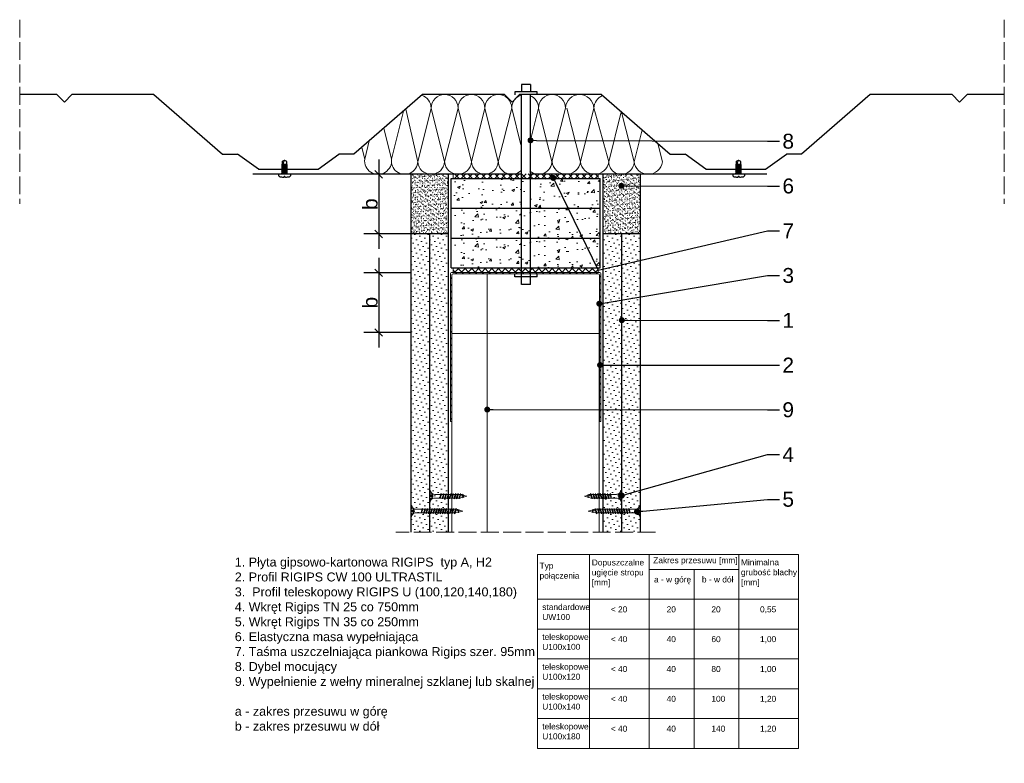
# Model space of a CAD drawing. Header units: millimetres. Extents: x 2906 to 4095, y -2046 to 1109.
# Tile 6 of 6: x 2986 to 3646, y 611 to 1109. Entities that reach past the tile are written whole.
import ezdxf
from ezdxf import colors
from ezdxf.entities.mleader import LeaderData, LeaderLine
from ezdxf.math import Vec2, Vec3

# ---------------------------------------------------------------- set-up
doc = ezdxf.new("R2010")
doc.units = ezdxf.units.MM
doc.linetypes.add('ACAD_ISO02W100', pattern=[15, 12, -3])
for name, color, linetype, lineweight in [('_ISOVER WELNA', 7, 'BATTING', 9), ('_RIGIPS AKCESORIA', 7, 'Continuous', 18), ('_RIGIPS G-K', 7, 'Continuous', 25), ('_RIGIPS PROFIL', 7, 'Continuous', 18), ('KRESKOWANIE', 7, 'Continuous', 9), ('OPISY', 7, 'Continuous', 9), ('PRZERYWANA', 7, 'ACAD_ISO02W100', 9), ('WYMIARY', 7, 'Continuous', 25), ('żelbe', 8, 'Continuous', 30)]:
    doc.layers.add(name, color=color, linetype=linetype, lineweight=lineweight)
doc.layers.add('_Rigips_Akcesoria', color=7, linetype='Continuous')
doc.styles.get("Standard").update_dxf_attribs({"font": 'arial.ttf'})
doc.linetypes.add('BATTING', pattern='A,0.00254,-2.54,[134,ltypeshp.shx,S=2.54,R=0,X=-2.54,Y=0],-5.08,[134,ltypeshp.shx,S=2.54,R=180,X=2.54,Y=0],-2.54', length=10.16254)
doc.dimstyles.new('Rigips', dxfattribs={"dimtxt": 10, "dimasz": 5, "dimexe": 10, "dimexo": 5, "dimtad": 1, "dimtxsty": 'Standard', "dimblk": 'OBLIQUE', "dimcen": 2.5, "dimdle": 10, "dimadec": 0, "dimazin": 0, "dimtfac": 1, "dimtmove": 0, "dimatfit": 3, "dimldrblk": 'DOT', "dimfxl": 1, "dimarcsym": 0})
pattern_1 = [(50, (396.71, 1e-12), (18.21847, -1.59391), [1.905, -20.955]), (355, (396.71, 1e-12), (-3.52434, 19.10568), [1.524, -16.76406]), (100.45144, (398.228, -0.133), (14.69412, 17.51178), [1.619, -17.80902]), (46.1842, (396.71, 5.08), (27.1079, -4.20423), [2.8575, -31.4325]), (96.6356, (398.97, 4.73), (23.74041, 24.74261), [2.4285, -26.71356]), (351.1842, (396.71, 5.08), (23.74041, 24.7426), [2.286, -25.14597]), (21, (399.25, 3.81), (15.16144, -10.22652), [1.905, -20.955]), (326, (399.25, 3.81), (6.1802, 18.4188), [1.524, -16.764]), (71.45144, (400.513, 2.958), (21.34164, 8.19228), [1.619, -17.80899]), (37.5, (396.71, 1e-12), (0.30886, 8.455504), [0, -16.5608, 0, -17.018, 0, -16.8275]), (7.5, (396.71, 1e-12), (6.681966, 10.018057), [0, -9.7028, 0, -16.1798, 0, -6.4135]), (327.5, (391.0455, 1e-12), (13.55906, -0.572874), [0, -6.35, 0, -19.812, 0, -26.289]), (317.5, (388.506, 1e-12), (14.81292, 2.54265), [0, -8.255, 0, -13.1572, 0, -18.669])]
pattern_2 = [(37.5, (49.7583, 1e-12), (-0.0800016, 2.4470662), [0, -1.9304, 0, -2.159, 0, -2.06375]), (7.5, (49.7583, 1e-12), (2.2476164, 3.5841255), [0, -1.0414, 0, -1.7399, 0, -0.66675]), (327.5, (48.1962, 1e-12), (3.9549619, 0.0071859), [0, -0.635, 0, -2.286, 0, -2.9845]), (317.5, (48.1962, 1e-12), (3.8177823, 1.1146466), [0, -0.3175, 0, -1.4986, 0, -1.7145])]
pattern_3 = [(225, (49.7583, 1e-12), (1.122532, -3.367596), [0, -3.175])]

# ---------------------------------------------------------------- blocks, each defined once
blk = doc.blocks.new('UW100x100')
at = {"layer": 'KRESKOWANIE'}
h = blk.add_hatch(dxfattribs=at)
h.set_pattern_fill('ANSI31', color=256, style=0)
h.paths.add_polyline_path([(3263.16, 960.07), (3163.86, 960.07, 0.414214), (3163.06, 959.27), (3163.06, 860.07), (3164.06, 860.07), (3164.06, 958.27, -0.414214), (3164.86, 959.07), (3262.16, 959.07, -0.414214), (3262.96, 958.27), (3262.96, 860.07), (3263.96, 860.07), (3263.96, 959.27, 0.414214)])
for p, q in [((3163.06, 959.27), (3163.06, 860.07)), ((3263.16, 960.07), (3163.86, 960.07)), ((3164.06, 958.27), (3164.06, 860.07)), ((3262.16, 959.07), (3164.86, 959.07)), ((3262.96, 958.27), (3262.96, 860.07)), ((3263.96, 959.27), (3263.96, 860.07)), ((3163.06, 860.07), (3164.06, 860.07)), ((3263.96, 860.07), (3262.96, 860.07))]:
    blk.add_line(p, q)
for centre, start, end in [((3163.86, 959.27), 90, 180), ((3164.86, 958.27), 90, 180), ((3262.16, 958.27), 0, 90), ((3263.16, 959.27), 0, 90)]:
    blk.add_arc(centre, 0.8, start, end)
blk = doc.blocks.new('TN 25')
at = {"layer": '_RIGIPS AKCESORIA'}
for p, q in [((0, -0.84), (0, 7.16)), ((0, 7.16), (0.46, 7.16)), ((0.46, 7.16), (0.46, 4.78)), ((0.46, 4.78), (0, 4.78)), ((0, 3.5), (1.77, 3.5)), ((0, 2.83), (1.77, 2.83)), ((0.46, 1.64), (0, 1.64)), ((0.46, -0.84), (0.46, 1.64)), ((1.77, 3.5), (1.77, 4.2)), ((1.77, 2.83), (1.77, 2.18)), ((3.02, 4.46), (8.47, 4.46)), ((7.49, 2.01), (3.55, 2.01)), ((7.12, 4.46), (7.12, 3.18)), ((8.03, 2.01), (7.12, 4.46)), ((7.12, 3.18), (7.65, 1.53)), ((7.65, 1.53), (8.03, 2.01)), ((9.41, 2.01), (8.03, 2.01)), ((8.47, 4.46), (8.79, 5)), ((9.61, 1.51), (8.47, 4.46)), ((8.79, 5), (9.93, 2.01)), ((9, 4.46), (10.1, 4.46)), ((9.93, 2.01), (9.61, 1.51)), ((11.04, 2.01), (9.93, 2.01)), ((10.1, 4.46), (10.41, 5)), ((11.23, 1.51), (10.1, 4.46)), ((10.41, 5), (11.56, 2.01)), ((10.62, 4.46), (11.67, 4.46)), ((11.56, 2.01), (11.23, 1.51)), ((12.61, 2.01), (11.56, 2.01)), ((11.67, 4.46), (11.99, 5)), ((12.81, 1.51), (11.67, 4.46)), ((11.99, 5), (13.14, 2.01)), ((12.2, 4.46), (13.21, 4.46)), ((13.14, 2.01), (12.81, 1.51)), ((14.15, 2.01), (13.14, 2.01)), ((13.21, 4.46), (13.52, 5)), ((14.34, 1.51), (13.21, 4.46)), ((13.52, 5), (14.67, 2.01)), ((13.73, 4.46), (14.8, 4.46)), ((14.67, 2.01), (14.34, 1.51)), ((15.74, 2.01), (14.67, 2.01)), ((14.8, 4.46), (15.12, 5)), ((15.94, 1.51), (14.8, 4.46)), ((15.12, 5), (16.26, 2.01)), ((15.33, 4.46), (16.42, 4.46)), ((16.26, 2.01), (15.94, 1.51)), ((17.36, 2.01), (16.26, 2.01)), ((16.42, 4.46), (16.73, 5)), ((17.55, 1.51), (16.42, 4.46)), ((16.73, 5), (17.88, 2.01)), ((16.94, 4.46), (17.99, 4.46)), ((17.88, 2.01), (17.55, 1.51)), ((18.93, 2.01), (17.88, 2.01)), ((17.99, 4.46), (18.31, 5)), ((19.13, 1.51), (17.99, 4.46)), ((18.31, 5), (19.45, 2.01)), ((18.52, 4.46), (19.68, 4.46)), ((19.45, 2.01), (19.13, 1.51)), ((19.45, 2.01), (20.62, 2.01)), ((19.68, 4.46), (20, 5)), ((20.82, 1.51), (19.68, 4.46)), ((20, 5), (21.14, 2.01)), ((20.21, 4.46), (20.7, 4.46)), ((20.7, 4.46), (22.28, 3.98)), ((21.14, 2.01), (20.82, 1.51)), ((21.14, 2.01), (21.81, 2.12)), ((21.85, 1.83), (21.67, 3.28)), ((21.67, 3.28), (22.14, 2.4)), ((22.14, 2.4), (21.85, 1.83)), ((22.7, 2.36), (22.14, 2.4)), ((22.28, 3.98), (22.56, 4.37)), ((22.7, 2.36), (22.28, 3.98)), ((22.56, 4.37), (23.03, 2.71)), ((23.03, 2.71), (22.7, 2.36)), ((22.71, 3.85), (25, 3.24)), ((25, 3.24), (23.03, 2.71)), ((0, -0.84), (0.46, -0.84))]:
    blk.add_line(p, q, dxfattribs=at)
for centre, major_axis, ratio, start_param, end_param in [((3.09, 7.67), (0.17, 3.2), 0.826134, 1.773653, 3.180586), ((-0.04, 0.9), (0, 3.93), 0.848176, -0.720942, -0.151112), ((3.37, -1.57), (0.28, 3.57), 0.832181, 0.035984, 1.430787), ((-2.73, 15.91), (0, 14.76), 0.848176, 3.399396, 3.475072), ((0.59, 4.62), (0, 2.81), 0.848176, 3.475072, 3.862535), ((1.66, 3.18), (0, 0.895), 0.848176, -1.552777, -0.720942), ((1.66, 3.18), (0, 0.895), 0.848176, 3.862535, 4.730408)]:
    blk.add_ellipse(centre, major_axis=major_axis, ratio=ratio, start_param=start_param, end_param=end_param, dxfattribs=at)
blk = doc.blocks.new('TN 35')
at = {"layer": '_RIGIPS AKCESORIA'}
for p, q in [((0, -0.84), (0, 7.16)), ((0, 7.16), (0.46, 7.16)), ((0.46, 7.16), (0.46, 4.78)), ((0.46, 4.78), (0, 4.78)), ((0, 3.5), (1.77, 3.5)), ((0, 2.83), (1.77, 2.83)), ((0.46, 1.64), (0, 1.64)), ((0.46, -0.84), (0.46, 1.64)), ((1.77, 3.5), (1.77, 4.2)), ((1.77, 2.83), (1.77, 2.18)), ((3.02, 4.46), (8.47, 4.46)), ((7.49, 2.01), (3.55, 2.01)), ((7.12, 4.46), (7.12, 3.18)), ((8.03, 2.01), (7.12, 4.46)), ((7.12, 3.18), (7.65, 1.53)), ((7.65, 1.53), (8.03, 2.01)), ((9.41, 2.01), (8.03, 2.01)), ((8.47, 4.46), (8.79, 5)), ((9.61, 1.51), (8.47, 4.46)), ((8.79, 5), (9.93, 2.01)), ((9, 4.46), (10.1, 4.46)), ((9.93, 2.01), (9.61, 1.51)), ((11.04, 2.01), (9.93, 2.01)), ((10.1, 4.46), (10.41, 5)), ((11.23, 1.51), (10.1, 4.46)), ((10.41, 5), (11.56, 2.01)), ((10.62, 4.46), (11.67, 4.46)), ((11.56, 2.01), (11.23, 1.51)), ((12.61, 2.01), (11.56, 2.01)), ((11.67, 4.46), (11.99, 5)), ((12.81, 1.51), (11.67, 4.46)), ((11.99, 5), (13.14, 2.01)), ((12.2, 4.46), (13.21, 4.46)), ((13.14, 2.01), (12.81, 1.51)), ((14.15, 2.01), (13.14, 2.01)), ((13.21, 4.46), (13.52, 5)), ((14.34, 1.51), (13.21, 4.46)), ((13.52, 5), (14.67, 2.01)), ((13.73, 4.46), (14.8, 4.46)), ((14.67, 2.01), (14.34, 1.51)), ((15.74, 2.01), (14.67, 2.01)), ((14.8, 4.46), (15.12, 5)), ((15.94, 1.51), (14.8, 4.46)), ((15.12, 5), (16.26, 2.01)), ((15.33, 4.46), (16.42, 4.46)), ((16.26, 2.01), (15.94, 1.51)), ((17.36, 2.01), (16.26, 2.01)), ((16.42, 4.46), (16.73, 5)), ((17.55, 1.51), (16.42, 4.46)), ((16.73, 5), (17.88, 2.01)), ((16.94, 4.46), (17.99, 4.46)), ((17.88, 2.01), (17.55, 1.51)), ((18.93, 2.01), (17.84, 2.01)), ((17.99, 4.46), (18.31, 5)), ((19.13, 1.51), (17.99, 4.46)), ((18.31, 5), (19.45, 2.01)), ((18.52, 4.46), (19.57, 4.46)), ((19.45, 2.01), (19.13, 1.51)), ((20.51, 2.01), (19.41, 2.01)), ((19.57, 4.46), (19.88, 5)), ((20.7, 1.51), (19.57, 4.46)), ((19.88, 5), (21.03, 2.01)), ((20.09, 4.46), (21.14, 4.46)), ((21.03, 2.01), (20.7, 1.51)), ((22.08, 2.01), (20.99, 2.01)), ((21.14, 4.46), (21.46, 5)), ((22.28, 1.51), (21.14, 4.46)), ((21.46, 5), (22.6, 2.01)), ((21.67, 4.46), (22.72, 4.46)), ((22.6, 2.01), (22.28, 1.51)), ((23.66, 2.01), (22.56, 2.01)), ((22.72, 4.46), (23.03, 5)), ((23.85, 1.51), (22.72, 4.46)), ((23.03, 5), (24.18, 2.01)), ((23.24, 4.46), (24.29, 4.46)), ((24.18, 2.01), (23.85, 1.51)), ((25.23, 2.01), (24.14, 2.01)), ((24.29, 4.46), (24.61, 5)), ((25.43, 1.51), (24.29, 4.46)), ((24.61, 5), (25.75, 2.01)), ((24.81, 4.46), (25.87, 4.46)), ((25.75, 2.01), (25.43, 1.51)), ((26.81, 2.01), (25.71, 2.01)), ((25.87, 4.46), (26.18, 5)), ((27, 1.51), (25.87, 4.46)), ((26.18, 5), (27.33, 2.01)), ((26.39, 4.46), (27.44, 4.46)), ((27.33, 2.01), (27, 1.51)), ((28.38, 2.01), (27.33, 2.01)), ((27.44, 4.46), (27.76, 5)), ((28.58, 1.51), (27.44, 4.46)), ((27.76, 5), (28.9, 2.01)), ((27.96, 4.46), (29.13, 4.46)), ((28.9, 2.01), (28.58, 1.51)), ((28.9, 2.01), (30.07, 2.01)), ((29.13, 4.46), (29.45, 5)), ((30.27, 1.51), (29.13, 4.46)), ((29.45, 5), (30.59, 2.01)), ((29.65, 4.46), (30.15, 4.46)), ((30.15, 4.46), (31.73, 3.98)), ((30.59, 2.01), (30.27, 1.51)), ((30.59, 2.01), (31.26, 2.12)), ((31.3, 1.83), (31.12, 3.28)), ((31.12, 3.28), (31.59, 2.4)), ((31.59, 2.4), (31.3, 1.83)), ((32.15, 2.36), (31.59, 2.4)), ((31.73, 3.98), (32.01, 4.37)), ((32.15, 2.36), (31.73, 3.98)), ((32.01, 4.37), (32.48, 2.71)), ((32.48, 2.71), (32.15, 2.36)), ((32.16, 3.85), (35, 3.24)), ((35, 3.24), (32.48, 2.71)), ((0, -0.84), (0.46, -0.84))]:
    blk.add_line(p, q, dxfattribs=at)
for centre, major_axis, ratio, start_param, end_param in [((3.09, 7.67), (0.17, 3.2), 0.826134, 1.773653, 3.180586), ((-0.04, 0.9), (0, 3.93), 0.848176, -0.720942, -0.151112), ((3.37, -1.57), (0.28, 3.57), 0.832181, 0.035984, 1.430787), ((-2.73, 15.91), (0, 14.76), 0.848176, 3.399396, 3.475072), ((0.59, 4.62), (0, 2.81), 0.848176, 3.475072, 3.862535), ((1.66, 3.18), (0, 0.895), 0.848176, -1.552777, -0.720942), ((1.66, 3.18), (0, 0.895), 0.848176, 3.862535, 4.730408)]:
    blk.add_ellipse(centre, major_axis=major_axis, ratio=ratio, start_param=start_param, end_param=end_param, dxfattribs=at)
blk = doc.blocks.new('_Dot')
at = {"color": 0, "linetype": 'ByBlock', "lineweight": -2}
blk.add_line((-0.5, 0), (-1, 0), dxfattribs=at)
at = {"color": 0, "linetype": 'ByBlock', "const_width": 0.5}
blk.add_lwpolyline([(-0.25, 0, 1), (0.25, 0, 1)], format="xyb", close=True, dxfattribs=at)
blk = doc.blocks.new('_Oblique')
at = {"color": 0, "linetype": 'ByBlock', "lineweight": -2}
blk.add_line((-0.5, -0.5), (0.5, 0.5), dxfattribs=at)
blk = doc.blocks.new('*D20')
at = {"layer": 'Defpoints', "color": 0, "transparency": 16777216}
for p in [(3253.48, 1005.83), (3227.01, 965.83), (3253.48, 965.83)]:
    blk.add_point(p, dxfattribs=at)
at = {"layer": 'WYMIARY', "color": 0, "lineweight": -2, "transparency": 16777216}
for p, q in [((3227.01, 1015.83), (3227.01, 955.83)), ((3248.48, 1005.83), (3217.01, 1005.83)), ((3248.48, 965.83), (3217.01, 965.83))]:
    blk.add_line(p, q, dxfattribs=at)
at = {"layer": 'WYMIARY', "color": 0, "lineweight": -2, "transparency": 16777216, "xscale": 5, "yscale": 5, "zscale": 5}
for p, rotation in [((3227.01, 1005.83), 90), ((3227.01, 965.83), 270)]:
    blk.add_blockref('_Oblique', p, dxfattribs=dict(at, rotation=rotation))
at = {"layer": 'WYMIARY', "color": 0, "transparency": 16777216, "insert": (3221.31, 985.83), "char_height": 10, "attachment_point": 5, "rotation": 90}
blk.add_mtext('b', dxfattribs=at)
blk = doc.blocks.new('blacha trap')
for p, q in [((25, 0), (0, 0)), ((30, -5), (25, 0)), ((30, -5), (35, 0)), ((90, 0), (35, 0)), ((90, 0), (136, -40)), ((270, 0), (224, -40)), ((325, 0), (270, 0)), ((390, 0), (335, 0)), ((390, 0), (436, -40)), ((570, 0), (524, -40)), ((625, 0), (570, 0)), ((630, -5), (625, 0)), ((630, -5), (635, 0)), ((660, 0), (635, 0)), ((136, -40), (146, -40)), ((160, -50), (146, -40)), ((200, -50), (214, -40)), ((224, -40), (214, -40)), ((436, -40), (446, -40)), ((460, -50), (446, -40)), ((500, -50), (514, -40)), ((524, -40), (514, -40)), ((160, -50), (200, -50)), ((460, -50), (500, -50))]:
    blk.add_line(p, q)
blk = doc.blocks.new('welnaa')
at = {"layer": 'KRESKOWANIE'}
for points in [[(-178.52, -10.3), (-170.49, 21.8)], [(-168.94, 23.15), (-160.97, -12.12), (-160.97, -12.12)], [(-160.97, -12.12), (-151.97, 23.88), (-151.97, 23.88)], [(-151.97, 23.88), (-142.97, -12.12), (-142.97, -12.12)], [(-142.97, -12.12), (-133.97, 23.88), (-133.97, 23.88)], [(-133.97, 23.88), (-124.97, -12.12), (-124.97, -12.12)], [(-133.97, 23.88), (-124.97, -12.12), (-124.97, -12.12)], [(-124.97, -12.12), (-115.97, 23.88), (-115.97, 23.88)], [(-115.97, 23.88), (-106.97, -12.12), (-106.97, -12.12)], [(-106.97, -12.12), (-97.97, 23.88), (-97.97, 23.88)], [(-97.97, 23.88), (-91.78, -0.89)], [(-85.78, 0.65), (-79.97, 23.88), (-79.97, 23.88)], [(-79.97, 23.88), (-70.97, -12.12), (-70.97, -12.12)], [(-70.97, -12.12), (-61.97, 23.88), (-61.97, 23.88)], [(-60.97, 23.88), (-51.97, -12.12), (-51.97, -12.12)], [(-51.97, -12.12), (-42.97, 23.88), (-42.97, 23.88)], [(-42.91, 24.12), (-32.97, -12.12), (-32.97, -12.12)], [(-32.97, -12.12), (-24.59, 21.39)], [(-24.28, 21.11), (-15.97, -12.12), (-15.97, -12.12)], [(-183.67, 10.33), (-178.52, -10.3), (-178.52, -10.3)], [(-15.97, -12.12), (-10.63, 9.24)], [(-196.52, -10.3), (-193.49, 1.8)], [(0, 0), (3.03, -12.12), (3.03, -12.12)], [(-198.46, -2.52), (-196.52, -10.3), (-196.52, -10.3)]]:
    blk.add_lwpolyline(points, dxfattribs=at)
for centre, radius, start, end in [((-160.97, 23.88), 9, 0, 72.31137), ((-142.97, 23.88), 9, 0, 180), ((-124.97, 23.88), 9, 0, 180), ((-106.97, 23.88), 9, 0, 180), ((-88.97, 23.88), 9, 108.16998, 180), ((-88.97, 23.88), 9, 0, 69.217), ((-70.97, 23.88), 9, 0, 180), ((-52.47, 23.38), 9.51, 3.01279, 176.98721), ((-33.47, 23.38), 9.51, 111.98863, 176.98721), ((-187.52, -11.46), 9.07, 172.64596, 7.35404), ((-169.79, -11.71), 8.83, 170.8374, 357.33249), ((-151.97, -11.52), 9.02, 183.82488, 356.17512), ((-133.97, -11.52), 9.02, 183.82488, 356.17512), ((-115.97, -11.52), 9.02, 183.82488, 356.17512), ((-97.97, -11.62), 9, 180, 313.48486), ((-79.93, -11.52), 9, 229.82154, 0), ((-61.43, -11.02), 9.52, 185.2297, 353.34688), ((-42.43, -11.02), 9.52, 185.2297, 353.34688), ((-24.44, -12.01), 8.53, 180.74499, 0.83548), ((-6.43, -11.02), 9.52, 185.2297, 353.34688)]:
    blk.add_arc(centre, radius, start, end, dxfattribs=at)
blk = doc.blocks.new('Pchełka')
at = {"layer": '_Rigips_Akcesoria'}
for p, q in [((0, 8), (-0.95, 8)), ((0, 0), (0, 8)), ((-1.83, 4.68), (-1.83, 4.26)), ((-1.83, 4.26), (-1.54, 4.26)), ((-1.83, 3.74), (-1.54, 3.74)), ((-1.83, 3.32), (-1.83, 3.74)), ((-1.54, 3.74), (-1.54, 4.26)), ((0, 0), (-0.95, 0)), ((0, 5.49), (0.44, 5.49)), ((0, 2.6), (0.64, 2.6)), ((0.65, 5.49), (0.4, 6.03)), ((0.4, 6.03), (0.64, 2.6)), ((0.64, 2.6), (0.79, 2.12)), ((0.87, 2.6), (0.65, 5.49)), ((0.65, 5.49), (1.15, 5.49)), ((0.79, 2.12), (0.87, 2.6)), ((0.87, 2.6), (1.35, 2.6)), ((1.11, 6.03), (1.35, 2.6)), ((1.36, 5.49), (1.11, 6.03)), ((1.35, 2.6), (1.51, 2.12)), ((1.58, 2.6), (1.36, 5.49)), ((1.36, 5.49), (1.79, 5.49)), ((1.51, 2.12), (1.58, 2.6)), ((1.58, 2.6), (1.99, 2.6)), ((2, 5.49), (1.75, 6.03)), ((1.75, 6.03), (1.99, 2.6)), ((1.99, 2.6), (2.14, 2.12)), ((2.22, 2.6), (2, 5.49)), ((2, 5.49), (2.46, 5.49)), ((2.14, 2.12), (2.22, 2.6)), ((2.22, 2.6), (2.66, 2.6)), ((2.67, 5.49), (2.42, 6.03)), ((2.42, 6.03), (2.66, 2.6)), ((2.66, 2.6), (2.81, 2.12)), ((2.67, 5.49), (3.12, 5.49)), ((2.89, 2.6), (2.67, 5.49)), ((2.81, 2.12), (2.89, 2.6)), ((2.89, 2.6), (3.32, 2.6)), ((3.33, 5.49), (3.08, 6.03)), ((3.08, 6.03), (3.32, 2.6)), ((3.32, 2.6), (3.47, 2.12)), ((3.55, 2.6), (3.33, 5.49)), ((3.33, 5.49), (3.74, 5.49)), ((3.47, 2.12), (3.55, 2.6)), ((3.55, 2.6), (3.94, 2.6)), ((3.96, 5.49), (3.7, 6.03)), ((3.7, 6.03), (3.94, 2.6)), ((3.94, 2.6), (4.1, 2.12)), ((4.17, 2.6), (3.96, 5.49)), ((3.96, 5.49), (4.39, 5.49)), ((4.1, 2.12), (4.17, 2.6)), ((4.17, 2.6), (4.59, 2.6)), ((4.6, 5.49), (4.35, 6.03)), ((4.35, 6.03), (4.59, 2.6)), ((4.59, 2.6), (4.75, 2.12)), ((4.82, 2.6), (4.6, 5.49)), ((4.6, 5.49), (5.02, 5.49)), ((4.75, 2.12), (4.82, 2.6)), ((4.82, 2.6), (5.23, 2.6)), ((5.24, 5.49), (4.99, 6.03)), ((4.99, 6.03), (5.23, 2.6)), ((5.23, 2.6), (5.38, 2.12)), ((5.46, 2.6), (5.24, 5.49)), ((5.24, 5.49), (5.7, 5.49)), ((5.38, 2.12), (5.46, 2.6)), ((5.46, 2.6), (5.9, 2.6)), ((5.91, 5.49), (5.66, 6.03)), ((5.66, 6.03), (5.9, 2.6)), ((5.9, 2.6), (6.06, 2.12)), ((6.13, 2.6), (5.91, 5.49)), ((5.91, 5.49), (6.32, 5.49)), ((6.06, 2.12), (6.13, 2.6)), ((6.13, 2.6), (8.64, 2.6)), ((6.26, 6.03), (6.32, 5.49)), ((6.51, 5.49), (6.26, 6.03)), ((6.32, 5.49), (6.59, 2.97)), ((6.51, 5.49), (8.69, 5.49)), ((6.59, 2.97), (6.51, 5.49)), ((6.53, 4.77), (7.92, 4.77)), ((7.92, 4.77), (9.17, 4.16)), ((8.64, 2.6), (9.17, 3.92)), ((9.17, 4.4), (8.69, 5.49)), ((9.17, 3.92), (9.17, 4.4))]:
    blk.add_line(p, q, dxfattribs=at)
for centre, radius, start, end in [((9.9, 5), 11.74, 168.81783, 181.54986), ((11.74, -4.11), 17.54, 136.34353, 139.54371), ((9.9, 3), 11.74, 178.45014, 191.18217), ((11.74, 12.11), 17.54, 220.45629, 223.65647)]:
    blk.add_arc(centre, radius, start, end, dxfattribs=at)
blk = doc.blocks.new('*D31')
at = {"layer": 'Defpoints', "color": 0, "transparency": 16777216}
for p in [(3253.48, 939.83), (3227.01, 899.83), (3253.48, 899.83)]:
    blk.add_point(p, dxfattribs=at)
at = {"layer": 'WYMIARY', "color": 0, "lineweight": -2, "transparency": 16777216}
for p, q in [((3227.01, 949.83), (3227.01, 889.83)), ((3248.48, 939.83), (3217.01, 939.83)), ((3248.48, 899.83), (3217.01, 899.83))]:
    blk.add_line(p, q, dxfattribs=at)
at = {"layer": 'WYMIARY', "color": 0, "lineweight": -2, "transparency": 16777216, "xscale": 5, "yscale": 5, "zscale": 5}
for p, rotation in [((3227.01, 939.83), 90), ((3227.01, 899.83), 270)]:
    blk.add_blockref('_Oblique', p, dxfattribs=dict(at, rotation=rotation))
at = {"layer": 'WYMIARY', "color": 0, "transparency": 16777216, "insert": (3221.31, 919.83), "char_height": 10, "attachment_point": 5, "rotation": 90}
blk.add_mtext('b', dxfattribs=at)

msp = doc.modelspace()

# ---------------------------------------------------------------- hatches: boundary and pattern name
at = {"layer": 'KRESKOWANIE'}
h = msp.add_hatch(dxfattribs=at)
h.set_pattern_fill('AR-SAND', color=256, scale=0.05, style=0)
h.set_pattern_definition(pattern_2)
h.paths.add_polyline_path([(3273.485, 1006.068), (3248.485, 1006.068), (3248.485, 966.068), (3273.485, 966.068)])
h = msp.add_hatch(dxfattribs=at)
h.set_pattern_fill('ANSI37', color=256, angle=270, style=0)
h.set_pattern_definition([(315, (396.7097, -311.061), (2.245064, 2.245064), []), (45, (396.7097, -311.061), (-2.245064, 2.245064), [])])
h.paths.add_polyline_path([(3374.085, 1006.068), (3276.885, 1006.068), (3276.885, 1003.068), (3374.085, 1003.068)])
h = msp.add_hatch(dxfattribs=at)
h.set_pattern_fill('AR-SAND', color=256, scale=0.05, style=0)
h.set_pattern_definition(pattern_2)
h.paths.add_polyline_path([(3402.485, 1006.068), (3377.485, 1006.068), (3377.485, 966.068), (3402.485, 966.068)])
h = msp.add_hatch(dxfattribs=at)
h.set_pattern_fill('AR-CONC', color=256, scale=0.1, style=0)
h.set_pattern_definition(pattern_1)
h.paths.add_polyline_path([(3375.485, 1003.068), (3275.485, 1003.068), (3275.485, 983.068), (3375.485, 983.068)])
h = msp.add_hatch(dxfattribs=at)
h.set_pattern_fill('AR-CONC', color=256, scale=0.1, style=0)
h.set_pattern_definition(pattern_1)
h.paths.add_polyline_path([(3375.485, 983.068), (3275.485, 983.068), (3275.485, 963.068), (3375.485, 963.068)])
h = msp.add_hatch(dxfattribs=at)
h.set_pattern_fill('DOTS', color=256, scale=2, angle=225, style=0)
h.set_pattern_definition(pattern_3)
h.paths.add_polyline_path([(3260.985, 966.068), (3248.485, 966.068), (3248.485, 766.068), (3260.985, 766.068)])
h = msp.add_hatch(dxfattribs=at)
h.set_pattern_fill('DOTS', color=256, scale=2, angle=225, style=0)
h.set_pattern_definition(pattern_3)
h.paths.add_polyline_path([(3273.485, 966.068), (3260.985, 966.068), (3260.985, 766.068), (3273.485, 766.068)])
h = msp.add_hatch(dxfattribs=at)
h.set_pattern_fill('DOTS', color=256, scale=2, angle=225, style=0)
h.set_pattern_definition(pattern_3)
h.paths.add_polyline_path([(3389.985, 966.068), (3377.485, 966.068), (3377.485, 766.068), (3389.985, 766.068)])
h = msp.add_hatch(dxfattribs=at)
h.set_pattern_fill('DOTS', color=256, scale=2, angle=225, style=0)
h.set_pattern_definition(pattern_3)
h.paths.add_polyline_path([(3402.485, 966.068), (3389.985, 966.068), (3389.985, 766.068), (3402.485, 766.068)])
h = msp.add_hatch(dxfattribs=at)
h.set_pattern_fill('AR-CONC', color=256, scale=0.1, style=0)
h.set_pattern_definition([(50, (396.71, -20), (18.21847, -1.59391), [1.905, -20.955]), (355, (396.71, -20), (-3.52434, 19.10568), [1.524, -16.76406]), (100.45144, (398.228, -20.133), (14.69412, 17.51178), [1.619, -17.80902]), (46.1842, (396.71, -14.92), (27.1079, -4.20423), [2.8575, -31.4325]), (96.6356, (398.97, -15.27), (23.74041, 24.74261), [2.4285, -26.71356]), (351.1842, (396.71, -14.92), (23.74041, 24.7426), [2.286, -25.14597]), (21, (399.25, -16.19), (15.16144, -10.22652), [1.905, -20.955]), (326, (399.25, -16.19), (6.1802, 18.4188), [1.524, -16.764]), (71.45144, (400.513, -17.042), (21.34164, 8.19228), [1.619, -17.80899]), (37.5, (396.71, -20), (0.30886, 8.455504), [0, -16.5608, 0, -17.018, 0, -16.8275]), (7.5, (396.71, -20), (6.681966, 10.018057), [0, -9.7028, 0, -16.1798, 0, -6.4135]), (327.5, (391.0455, -20), (13.55906, -0.572874), [0, -6.35, 0, -19.812, 0, -26.289]), (317.5, (388.506, -20), (14.81292, 2.54265), [0, -8.255, 0, -13.1572, 0, -18.669])])
h.paths.add_polyline_path([(3375.485, 963.068), (3275.485, 963.068), (3275.485, 943.068), (3375.485, 943.068)])
h = msp.add_hatch(dxfattribs=at)
h.set_pattern_fill('ANSI37', color=256, angle=270, style=0)
h.set_pattern_definition([(315, (5276.2596, 2377.1966), (2.245064, 2.245064), []), (45, (5276.2596, 2377.1966), (-2.245064, 2.245064), [])])
h.paths.add_polyline_path([(3276.885, 940.068), (3374.085, 940.068), (3374.085, 943.068), (3276.885, 943.068)])

# ---------------------------------------------------------------- linework, layer by layer
for p, q in [((3322.758, 1066.116), (3322.758, 1061.116)), ((3328.758, 1066.116), (3322.758, 1066.116)), ((3328.758, 1066.116), (3328.758, 1061.116)), ((3316.359, 1054.222), (3311.359, 1059.222)), ((3316.359, 1054.222), (3321.359, 1059.222)), ((3333.258, 1061.116), (3318.258, 1061.116)), ((3318.258, 1061.116), (3318.258, 1059.116)), ((3322.758, 937.068), (3322.758, 1059.116)), ((3328.758, 937.068), (3328.758, 1059.116)), ((3333.258, 1059.116), (3333.258, 1061.116)), ((3318.258, 937.068), (3318.258, 939.068)), ((3333.258, 937.068), (3333.258, 939.068)), ((3333.258, 937.068), (3318.258, 937.068)), ((3322.758, 932.068), (3322.758, 937.068)), ((3328.758, 932.068), (3322.758, 932.068)), ((3328.758, 932.068), (3328.758, 937.068))]:
    msp.add_line(p, q)
at = {"layer": '_ISOVER WELNA', "ltscale": 2.4}
msp.add_line((3299.782, 766.068), (3299.782, 939.068), dxfattribs=at)
at = {"layer": '_RIGIPS G-K'}
for p, q in [((3248.485, 1006.068), (3248.485, 766.068)), ((3273.485, 1006.068), (3273.485, 766.068)), ((3377.485, 766.068), (3377.485, 1006.068)), ((3402.485, 766.068), (3402.485, 1006.068)), ((3275.485, 943.068), (3275.485, 1003.068)), ((3275.485, 1003.068), (3375.485, 1003.068)), ((3375.485, 943.068), (3375.485, 1003.068)), ((3275.485, 983.068), (3375.485, 983.068)), ((3248.485, 966.068), (3273.485, 966.068)), ((3260.985, 966.068), (3260.985, 766.068)), ((3377.485, 966.068), (3402.485, 966.068)), ((3389.985, 766.068), (3389.985, 966.068)), ((3275.485, 963.068), (3375.485, 963.068)), ((3275.485, 943.068), (3375.485, 943.068))]:
    msp.add_line(p, q, dxfattribs=at)
at = {"layer": '_RIGIPS PROFIL', "lineweight": 9}
for p, q in [((3276.085, 766.068), (3276.085, 919.068)), ((3374.885, 766.068), (3374.885, 919.068)), ((3276.085, 899.068), (3374.885, 899.068))]:
    msp.add_line(p, q, dxfattribs=at)
at = {"layer": 'KRESKOWANIE'}
for p, q in [((3276.885, 1003.068), (3276.885, 1006.068)), ((3374.085, 1003.068), (3374.085, 1006.068)), ((3276.885, 940.068), (3276.885, 943.068)), ((3374.085, 940.068), (3374.085, 943.068))]:
    msp.add_line(p, q, dxfattribs=at)
at = {"layer": 'OPISY'}
for p, q in [((3333.402, 751.054), (3333.402, 621.054)), ((3333.402, 751.054), (3508.402, 751.054)), ((3368.402, 751.054), (3368.402, 621.054)), ((3408.402, 751.054), (3408.402, 621.054)), ((3468.402, 751.054), (3468.402, 621.054)), ((3508.402, 751.054), (3508.402, 621.054)), ((3408.402, 741.054), (3468.402, 741.054)), ((3438.402, 741.054), (3438.402, 621.054)), ((3333.402, 721.054), (3508.402, 721.054)), ((3333.402, 701.054), (3508.402, 701.054)), ((3333.402, 681.054), (3508.402, 681.054)), ((3333.402, 661.054), (3508.402, 661.054)), ((3333.402, 641.054), (3508.402, 641.054)), ((3333.402, 621.054), (3508.402, 621.054))]:
    msp.add_line(p, q, dxfattribs=at)
at = {"layer": 'PRZERYWANA'}
for p, q in [((2986.359, 1109.457), (2986.359, 986.068)), ((3646.359, 1109.457), (3646.359, 986.068)), ((3412.485, 766.068), (3238.485, 766.068))]:
    msp.add_line(p, q, dxfattribs=at)
at = {"layer": 'żelbe'}
for p, q in [((3322.362, 1005.832), (3142.665, 1005.832)), ((3487.206, 1005.832), (3328.362, 1005.832))]:
    msp.add_line(p, q, dxfattribs=at)

# ---------------------------------------------------------------- block references
for name, p in [('blacha trap', (2986.359, 1059.222)), ('welnaa', (3414.138, 1026.37))]:
    msp.add_blockref(name, p)
at = {"layer": '_RIGIPS AKCESORIA', "xscale": -1, "rotation": 180}
for name, p in [('TN 25', (3260.985, 793.311)), ('TN 35', (3248.485, 783.311))]:
    msp.add_blockref(name, p, dxfattribs=at)
at = {"layer": '_RIGIPS AKCESORIA', "rotation": 180}
for name, p in [('TN 25', (3389.985, 793.311)), ('TN 35', (3402.485, 783.311))]:
    msp.add_blockref(name, p, dxfattribs=at)
at = {"layer": '_RIGIPS G-K', "rotation": 90}
for p in [(3167.928, 1005.832), (3472.287, 1005.832)]:
    msp.add_blockref('Pchełka', p, dxfattribs=at)
at = {"layer": 'KRESKOWANIE'}
msp.add_blockref('UW100x100', (111.972, -20), dxfattribs=at)

# ---------------------------------------------------------------- texts
at = {"layer": 'OPISY', "char_height": 6, "attachment_point": 1}
for s, insert, width in [('\\pi-6,l6;1. Płyta gipsowo-kartonowa RIGIPS  typ A, H2\\P\\pi0,l0;2. Profil RIGIPS CW 100 ULTRASTIL\\P3.  Profil teleskopowy RIGIPS U (100,120,140,180)\\P4. Wkręt Rigips TN 25 co 750mm\\P5. Wkręt Rigips TN 35 co 250mm\\P6. Elastyczna masa wypełniająca\\P7. Taśma uszczelniająca piankowa Rigips szer. 95mm\\P8. Dybel mocujący\\P9. Wypełnienie z wełny mineralnej szklanej lub skalnej\\P\\Pa - zakres przesuwu w górę\\Pb - zakres przesuwu w dół', (3130.563, 748.944), 202.83917), ('{\\H0.66667x;Dopuszczalne ugięcie stropu [mm]} ', (3369.841, 747.641), 38.56187), ('\\pi-6,l6;{\\H0.66667x;Zakres przesuwu [mm]}', (3411.024, 749.14), 78.56187), ('\\pt0;{\\H0.66667x;Minimalna grubość blachy} {\\H0.66667x;[mm]}', (3469.841, 747.76), 38.56187), ('{\\H0.66667x;Typ połączenia} ', (3334.841, 745.463), 28.51275), ('\\pi-6,l6;{\\H0.66667x;a - w górę} ', (3411.587, 736.264), 78.56187), ('\\pi-6,l6;{\\H0.66667x;b - w dół} ', (3443.67, 736.264), 78.56187), ('{\\H0.66667x;standardowe UW100} ', (3336.668, 717.76), 38.56187), ('\\pi-6,l6;{\\H0.66667x;< 20} ', (3382.609, 716.264), 23.38705), ('\\pi-6,l6;{\\H0.66667x;20} ', (3420.015, 716.264), 23.38705), ('\\pi-6,l6;{\\H0.66667x;20} ', (3450.015, 716.264), 23.38705), ('\\pi-6,l6;{\\H0.66667x;0,55} ', (3482.609, 716.264), 23.38705), ('{\\H0.66667x;teleskopowe U100x100} ', (3336.668, 697.76), 38.56187), ('\\pi-6,l6;{\\H0.66667x;< 40} ', (3382.609, 696.264), 23.38705), ('\\pi-6,l6;{\\H0.66667x;40} ', (3420.015, 696.264), 23.38705), ('\\pi-6,l6;{\\H0.66667x;60} ', (3450.015, 696.264), 23.38705), ('\\pi-6,l6;{\\H0.66667x;1,00} ', (3482.609, 696.264), 23.38705), ('{\\H0.66667x;teleskopowe U100x120} ', (3336.668, 677.76), 38.56187), ('\\pi-6,l6;{\\H0.66667x;< 40} ', (3382.609, 676.264), 23.38705), ('\\pi-6,l6;{\\H0.66667x;40} ', (3420.015, 676.264), 23.38705), ('\\pi-6,l6;{\\H0.66667x;80} ', (3450.015, 676.264), 23.38705), ('\\pi-6,l6;{\\H0.66667x;1,00} ', (3482.609, 676.264), 23.38705), ('{\\H0.66667x;teleskopowe U100x140} ', (3336.668, 657.76), 38.56187), ('\\pi-6,l6;{\\H0.66667x;< 40} ', (3382.609, 656.264), 23.38705), ('\\pi-6,l6;{\\H0.66667x;40} ', (3420.015, 656.264), 23.38705), ('\\pi-6,l6;{\\H0.66667x;100} ', (3450.015, 656.264), 23.38705), ('\\pi-6,l6;{\\H0.66667x;1,20} ', (3482.609, 656.264), 23.38705), ('{\\H0.66667x;teleskopowe U100x180} ', (3336.668, 637.76), 38.56187), ('\\pi-6,l6;{\\H0.66667x;< 40} ', (3382.609, 636.264), 23.38705), ('\\pi-6,l6;{\\H0.66667x;40} ', (3420.015, 636.264), 23.38705), ('\\pi-6,l6;{\\H0.66667x;140} ', (3450.015, 636.264), 23.38705), ('\\pi-6,l6;{\\H0.66667x;1,20} ', (3482.609, 636.264), 23.38705)]:
    msp.add_mtext(s, dxfattribs=dict(at, insert=insert, width=width))

# ---------------------------------------------------------------- dimensions: what is measured, and where the dimension line sits
at = {"layer": 'WYMIARY'}
for base, p1, p2, picture, middle in [((3227.014, 965.832), (3253.485, 1005.832), (3253.485, 965.832), '*D20', (3221.307, 985.832)), ((3227.014, 899.832), (3253.485, 939.832), (3253.485, 899.832), '*D31', (3221.307, 919.832))]:
    dim = msp.add_linear_dim(base=base, p1=p1, p2=p2, angle=90, text='b', dimstyle='Rigips', dxfattribs=at)
    dim.commit()
    dim.dimension.update_dxf_attribs({"geometry": picture, "text_midpoint": middle})

# ---------------------------------------------------------------- leaders
at = {"layer": 'OPISY'}
ml = msp.add_multileader_mtext('Standard', dxfattribs=at)
ml.set_content('8', color=256)
ml.set_leader_properties()
ml.set_arrow_properties(name='DOT')
ml.build(insert=Vec2(0, 0))
ctx = ml.context
ctx.base_point, ctx.char_height, ctx.plane_origin = Vec3(3495.637, 1027.938), 10, Vec3(3399.343, 1099.768)
notes = []
notes.append((ctx, [(0, (1, 1, 0), (3487.637, 1027.938), (1, 0), 8, [(0, [(3328.758, 1028.609)], 0, [])])]))
ctx.mtext.insert, ctx.mtext.flow_direction = Vec3(3497.637, 1033.023), 5
ml = msp.add_multileader_mtext('Standard', dxfattribs=at)
ml.set_content('7', color=256)
ml.set_leader_properties()
ml.set_arrow_properties(name='DOT')
ml.build(insert=Vec2(0, 0))
ctx = ml.context
ctx.base_point, ctx.char_height, ctx.plane_origin = Vec3(3495.637, 967.938), 10, Vec3(3399.343, 1039.768)
notes.append((ctx, [(0, (1, 1, 0), (3487.637, 967.938), (1, 0), 8, [(1, [(3343.997, 1003.41), (3374.085, 941.568)], 0, [])])]))
ctx.mtext.insert, ctx.mtext.flow_direction = Vec3(3497.637, 972.938), 5
ml = msp.add_multileader_mtext('Standard', dxfattribs=at)
ml.set_content('6', color=256)
ml.set_leader_properties()
ml.set_arrow_properties(name='DOT')
ml.build(insert=Vec2(0, 0))
ctx = ml.context
ctx.base_point, ctx.char_height, ctx.plane_origin = Vec3(3495.637, 997.938), 10, Vec3(3399.343, 1069.768)
notes.append((ctx, [(0, (1, 1, 0), (3487.637, 997.938), (1, 0), 8, [(0, [(3389.657, 998.108)], 0, [])])]))
ctx.mtext.insert, ctx.mtext.flow_direction = Vec3(3497.637, 1003.023), 5
ml = msp.add_multileader_mtext('Standard', dxfattribs=at)
ml.set_content('3', color=256)
ml.set_leader_properties()
ml.set_arrow_properties(name='DOT')
ml.build(insert=Vec2(0, 0))
ctx = ml.context
ctx.base_point, ctx.char_height, ctx.plane_origin = Vec3(3495.637, 937.938), 10, Vec3(3399.343, 1009.768)
notes.append((ctx, [(0, (1, 1, 0), (3487.637, 937.938), (1, 0), 8, [(0, [(3374.885, 919.068)], 0, [])])]))
ctx.mtext.insert, ctx.mtext.flow_direction = Vec3(3497.637, 943.027), 5
ml = msp.add_multileader_mtext('Standard', dxfattribs=at)
ml.set_content('1', color=256)
ml.set_leader_properties()
ml.set_arrow_properties(name='DOT')
ml.build(insert=Vec2(0, 0))
ctx = ml.context
ctx.base_point, ctx.char_height, ctx.plane_origin = Vec3(3495.637, 907.938), 10, Vec3(3399.343, 979.768)
notes.append((ctx, [(0, (1, 1, 0), (3487.637, 907.938), (1, 0), 8, [(0, [(3389.985, 908.047)], 0, [])])]))
ctx.mtext.insert, ctx.mtext.flow_direction = Vec3(3497.637, 912.938), 5
ml = msp.add_multileader_mtext('Standard', dxfattribs=at)
ml.set_content('2', color=256)
ml.set_leader_properties()
ml.set_arrow_properties(name='DOT')
ml.build(insert=Vec2(0, 0))
ctx = ml.context
ctx.base_point, ctx.char_height, ctx.plane_origin = Vec3(3495.637, 877.938), 10, Vec3(3399.343, 949.768)
notes.append((ctx, [(0, (1, 1, 0), (3487.637, 877.938), (1, 0), 8, [(0, [(3375.4, 877.979)], 0, [])])]))
ctx.mtext.insert, ctx.mtext.flow_direction = Vec3(3497.637, 882.938), 5
ml = msp.add_multileader_mtext('Standard', dxfattribs=at)
ml.set_content('9', color=256)
ml.set_leader_properties()
ml.set_arrow_properties(name='DOT')
ml.build(insert=Vec2(0, 0))
ctx = ml.context
ctx.base_point, ctx.char_height, ctx.plane_origin = Vec3(3495.637, 847.938), 10, Vec3(3399.343, 919.768)
notes.append((ctx, [(0, (1, 1, 0), (3487.637, 847.938), (1, 0), 8, [(0, [(3299.782, 848.142)], 0, [])])]))
ctx.mtext.insert, ctx.mtext.flow_direction = Vec3(3497.637, 853.023), 5
ml = msp.add_multileader_mtext('Standard', dxfattribs=at)
ml.set_content('4', color=256)
ml.set_leader_properties()
ml.set_arrow_properties(name='DOT')
ml.build(insert=Vec2(0, 0))
ctx = ml.context
ctx.base_point, ctx.char_height, ctx.plane_origin = Vec3(3495.637, 817.938), 10, Vec3(3399.343, 889.768)
notes.append((ctx, [(0, (1, 1, 0), (3487.637, 817.938), (1, 0), 8, [(0, [(3389.985, 790.48)], 0, [])])]))
ctx.mtext.insert, ctx.mtext.flow_direction = Vec3(3497.637, 822.938), 5
ml = msp.add_multileader_mtext('Standard', dxfattribs=at)
ml.set_content('5', color=256)
ml.set_leader_properties()
ml.set_arrow_properties(name='DOT')
ml.build(insert=Vec2(0, 0))
ctx = ml.context
ctx.base_point, ctx.char_height, ctx.plane_origin = Vec3(3495.637, 787.938), 10, Vec3(3399.343, 859.768)
notes.append((ctx, [(0, (1, 1, 0), (3487.637, 787.938), (1, 0), 8, [(0, [(3400.131, 779.764)], 0, [])])]))
ctx.mtext.insert, ctx.mtext.flow_direction = Vec3(3497.637, 793.023), 5
for ctx, leaders in notes:
    for number, flags, end, landing, length, lines in leaders:
        leader = LeaderData()
        leader.index, (leader.has_last_leader_line, leader.has_dogleg_vector, leader.attachment_direction) = number, flags
        leader.last_leader_point, leader.dogleg_vector, leader.dogleg_length = Vec3(end), Vec3(landing), length
        for number, points, colour, breaks in lines:
            line = LeaderLine()
            line.index, line.vertices, line.color, line.breaks = number, Vec3.list(points), colors.encode_raw_color(colour), breaks
            leader.lines.append(line)
        ctx.leaders.append(leader)

doc.saveas('drawing.dxf')
